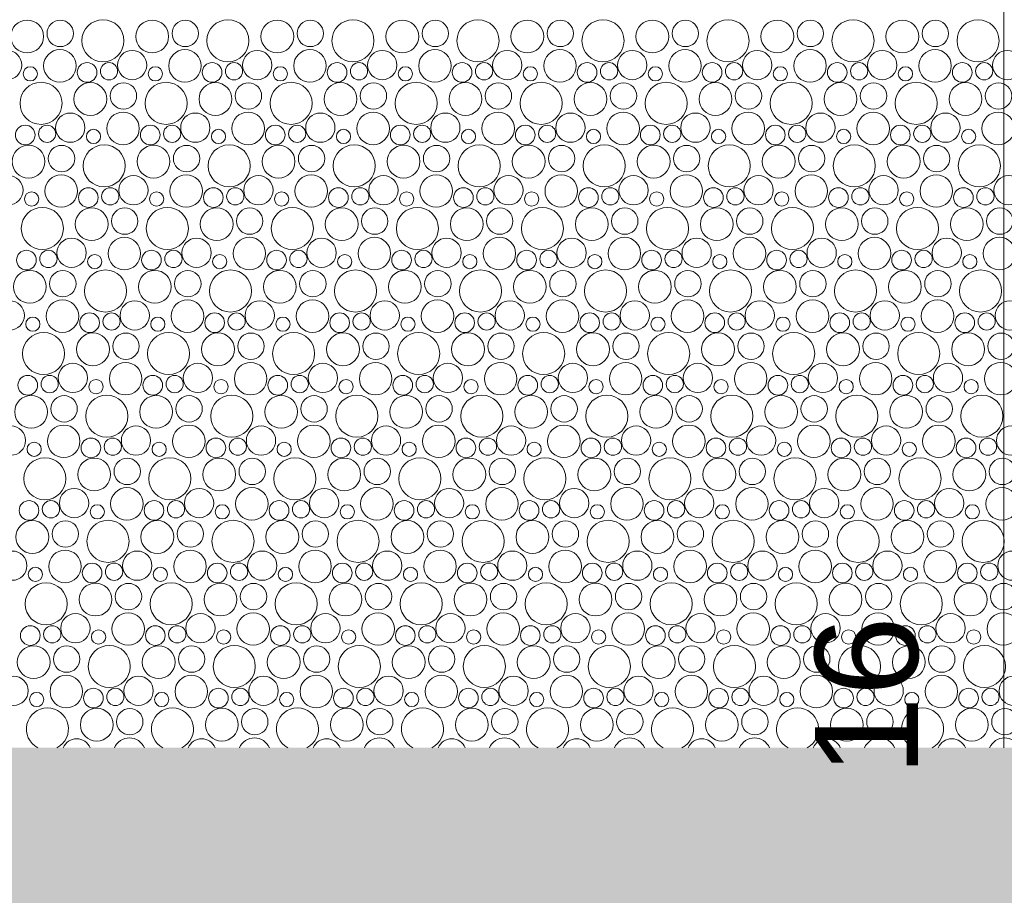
# Model space of a CAD drawing. Header units: metres. Extents: x -167 to 338, y -186 to 508.
# Tile 172 of 256: x 86.8 to 89.67, y 19.35 to 21.9. Entities that reach past the tile are written whole.
import ezdxf
from ezdxf.enums import TextEntityAlignment as Align

# ---------------------------------------------------------------- set-up
doc = ezdxf.new("R2010")
doc.units = ezdxf.units.M
doc.header["$MEASUREMENT"] = 0
doc.linetypes.add('Öffnungslinie Tür Fenster', pattern=[0.23, 0.15, -0.08])
doc.layers.add('60 Gelände 2D Übersicht', color=7, linetype='Continuous')
doc.layers.add('60 Stellplätze', color=7, linetype='Continuous')
doc.styles.add('ERSTELLTER_STIL_2', font='arial.ttf')

# ---------------------------------------------------------------- blocks, each defined once
blk = doc.blocks.new('*X46', base_point=(27236.1321, 33357.279))
at = {"layer": '60 Gelände 2D Übersicht', "color": 9, "linetype": 'Continuous', "lineweight": 18}
for centre, radius in [((86.826, 21.8485), 0.0477), ((86.9221, 21.8573), 0.0384), ((87.0462, 21.8361), 0.0612), ((87.1897, 21.8485), 0.0477), ((87.2858, 21.8573), 0.0384), ((87.4099, 21.8361), 0.0612), ((87.5535, 21.8485), 0.0477), ((87.6495, 21.8573), 0.0384), ((87.7736, 21.8361), 0.0612), ((87.9172, 21.8485), 0.0477), ((88.0132, 21.8573), 0.0384), ((88.1373, 21.8361), 0.0612), ((88.2809, 21.8485), 0.0477), ((88.3769, 21.8573), 0.0384), ((88.501, 21.8361), 0.0612), ((88.6446, 21.8485), 0.0477), ((88.7406, 21.8573), 0.0384), ((88.8647, 21.8361), 0.0612), ((89.0083, 21.8485), 0.0477), ((89.1043, 21.8573), 0.0384), ((89.2284, 21.8361), 0.0612), ((89.372, 21.8485), 0.0477), ((89.468, 21.8573), 0.0384), ((89.5921, 21.8361), 0.0612), ((86.7676, 21.7652), 0.0426), ((86.9211, 21.763), 0.0473), ((87.1313, 21.7652), 0.0426), ((87.2848, 21.763), 0.0473), ((87.495, 21.7652), 0.0426), ((87.6485, 21.763), 0.0473), ((87.8587, 21.7652), 0.0426), ((88.0122, 21.763), 0.0473), ((88.2224, 21.7652), 0.0426), ((88.3759, 21.763), 0.0473), ((88.5861, 21.7652), 0.0426), ((88.7396, 21.763), 0.0473), ((88.9498, 21.7652), 0.0426), ((89.1033, 21.763), 0.0473), ((89.3135, 21.7652), 0.0426), ((89.467, 21.763), 0.0473), ((89.6772, 21.7652), 0.0426), ((87.0001, 21.7439), 0.0286), ((87.0639, 21.7474), 0.0251), ((87.3638, 21.7439), 0.0286), ((87.4276, 21.7474), 0.0251), ((87.7275, 21.7439), 0.0286), ((87.7913, 21.7474), 0.0251), ((88.0912, 21.7439), 0.0286), ((88.155, 21.7474), 0.0251), ((88.4549, 21.7439), 0.0286), ((88.5187, 21.7474), 0.0251), ((88.8186, 21.7439), 0.0286), ((88.8824, 21.7474), 0.0251), ((89.1823, 21.7439), 0.0286), ((89.2462, 21.7474), 0.0251), ((89.546, 21.7439), 0.0286), ((89.6099, 21.7474), 0.0251), ((86.8349, 21.7397), 0.0207), ((87.1987, 21.7397), 0.0207), ((87.5624, 21.7397), 0.0207), ((87.9261, 21.7397), 0.0207), ((88.2898, 21.7397), 0.0207), ((88.6535, 21.7397), 0.0207), ((89.0172, 21.7397), 0.0207), ((89.3809, 21.7397), 0.0207), ((86.8662, 21.6541), 0.0612), ((87.0097, 21.6665), 0.0477), ((87.1058, 21.6754), 0.0384), ((87.2299, 21.6541), 0.0612), ((87.3735, 21.6665), 0.0477), ((87.4695, 21.6754), 0.0384), ((87.5936, 21.6541), 0.0612), ((87.7372, 21.6665), 0.0477), ((87.8332, 21.6754), 0.0384), ((87.9573, 21.6541), 0.0612), ((88.1009, 21.6665), 0.0477), ((88.1969, 21.6754), 0.0384), ((88.321, 21.6541), 0.0612), ((88.4646, 21.6665), 0.0477), ((88.5606, 21.6754), 0.0384), ((88.6847, 21.6541), 0.0612), ((88.8283, 21.6665), 0.0477), ((88.9243, 21.6754), 0.0384), ((89.0484, 21.6541), 0.0612), ((89.192, 21.6665), 0.0477), ((89.288, 21.6754), 0.0384), ((89.4121, 21.6541), 0.0612), ((89.5557, 21.6665), 0.0477), ((89.6517, 21.6754), 0.0384), ((87.1048, 21.581), 0.0473), ((87.4685, 21.581), 0.0473), ((87.8322, 21.581), 0.0473), ((88.1959, 21.581), 0.0473), ((88.5596, 21.581), 0.0473), ((88.9233, 21.581), 0.0473), ((89.287, 21.581), 0.0473), ((89.6507, 21.581), 0.0473), ((86.9513, 21.5832), 0.0426), ((87.315, 21.5832), 0.0426), ((87.6787, 21.5832), 0.0426), ((88.0424, 21.5832), 0.0426), ((88.4061, 21.5832), 0.0426), ((88.7698, 21.5832), 0.0426), ((89.1335, 21.5832), 0.0426), ((89.4972, 21.5832), 0.0426), ((86.8201, 21.5619), 0.0286), ((86.8839, 21.5654), 0.0251), ((87.0187, 21.5577), 0.0207), ((87.1838, 21.5619), 0.0286), ((87.2476, 21.5654), 0.0251), ((87.3824, 21.5577), 0.0207), ((87.5475, 21.5619), 0.0286), ((87.6113, 21.5654), 0.0251), ((87.7461, 21.5577), 0.0207), ((87.9112, 21.5619), 0.0286), ((87.975, 21.5654), 0.0251), ((88.1098, 21.5577), 0.0207), ((88.2749, 21.5619), 0.0286), ((88.3387, 21.5654), 0.0251), ((88.4735, 21.5577), 0.0207), ((88.6386, 21.5619), 0.0286), ((88.7024, 21.5654), 0.0251), ((88.8372, 21.5577), 0.0207), ((89.0023, 21.5619), 0.0286), ((89.0662, 21.5654), 0.0251), ((89.2009, 21.5577), 0.0207), ((89.366, 21.5619), 0.0286), ((89.4299, 21.5654), 0.0251), ((89.5646, 21.5577), 0.0207), ((86.8297, 21.4845), 0.0477), ((86.9258, 21.4934), 0.0384), ((87.0499, 21.4721), 0.0612), ((87.1935, 21.4845), 0.0477), ((87.2895, 21.4934), 0.0384), ((87.4136, 21.4721), 0.0612), ((87.5572, 21.4845), 0.0477), ((87.6532, 21.4934), 0.0384), ((87.7773, 21.4721), 0.0612), ((87.9209, 21.4845), 0.0477), ((88.0169, 21.4934), 0.0384), ((88.141, 21.4721), 0.0612), ((88.2846, 21.4845), 0.0477), ((88.3806, 21.4934), 0.0384), ((88.5047, 21.4721), 0.0612), ((88.6483, 21.4845), 0.0477), ((88.7443, 21.4934), 0.0384), ((88.8684, 21.4721), 0.0612), ((89.012, 21.4845), 0.0477), ((89.108, 21.4934), 0.0384), ((89.2321, 21.4721), 0.0612), ((89.3757, 21.4845), 0.0477), ((89.4717, 21.4934), 0.0384), ((89.5958, 21.4721), 0.0612), ((86.7713, 21.4012), 0.0426), ((86.9248, 21.399), 0.0473), ((87.135, 21.4012), 0.0426), ((87.2885, 21.399), 0.0473), ((87.4987, 21.4012), 0.0426), ((87.6522, 21.399), 0.0473), ((87.8624, 21.4012), 0.0426), ((88.0159, 21.399), 0.0473), ((88.2261, 21.4012), 0.0426), ((88.3796, 21.399), 0.0473), ((88.5898, 21.4012), 0.0426), ((88.7433, 21.399), 0.0473), ((88.9535, 21.4012), 0.0426), ((89.107, 21.399), 0.0473), ((89.3172, 21.4012), 0.0426), ((89.4707, 21.399), 0.0473), ((89.6809, 21.4012), 0.0426), ((87.0038, 21.3799), 0.0286), ((87.0676, 21.3834), 0.0251), ((87.3675, 21.3799), 0.0286), ((87.4313, 21.3834), 0.0251), ((87.7312, 21.3799), 0.0286), ((87.795, 21.3834), 0.0251), ((88.0949, 21.3799), 0.0286), ((88.1587, 21.3834), 0.0251), ((88.4586, 21.3799), 0.0286), ((88.5224, 21.3834), 0.0251), ((88.8223, 21.3799), 0.0286), ((88.8862, 21.3834), 0.0251), ((89.186, 21.3799), 0.0286), ((89.2499, 21.3834), 0.0251), ((89.5497, 21.3799), 0.0286), ((89.6136, 21.3834), 0.0251), ((86.8387, 21.3757), 0.0207), ((87.2024, 21.3757), 0.0207), ((87.5661, 21.3757), 0.0207), ((87.9298, 21.3757), 0.0207), ((88.2935, 21.3757), 0.0207), ((88.6572, 21.3757), 0.0207), ((89.0209, 21.3757), 0.0207), ((89.3846, 21.3757), 0.0207), ((86.8699, 21.2901), 0.0612), ((87.0135, 21.3025), 0.0477), ((87.1095, 21.3114), 0.0384), ((87.2336, 21.2901), 0.0612), ((87.3772, 21.3025), 0.0477), ((87.4732, 21.3114), 0.0384), ((87.5973, 21.2901), 0.0612), ((87.7409, 21.3025), 0.0477), ((87.8369, 21.3114), 0.0384), ((87.961, 21.2901), 0.0612), ((88.1046, 21.3025), 0.0477), ((88.2006, 21.3114), 0.0384), ((88.3247, 21.2901), 0.0612), ((88.4683, 21.3025), 0.0477), ((88.5643, 21.3114), 0.0384), ((88.6884, 21.2901), 0.0612), ((88.832, 21.3025), 0.0477), ((88.928, 21.3114), 0.0384), ((89.0521, 21.2901), 0.0612), ((89.1957, 21.3025), 0.0477), ((89.2917, 21.3114), 0.0384), ((89.4158, 21.2901), 0.0612), ((89.5594, 21.3025), 0.0477), ((89.6554, 21.3114), 0.0384), ((86.955, 21.2192), 0.0426), ((87.1085, 21.217), 0.0473), ((87.3187, 21.2192), 0.0426), ((87.4722, 21.217), 0.0473), ((87.6824, 21.2192), 0.0426), ((87.8359, 21.217), 0.0473), ((88.0461, 21.2192), 0.0426), ((88.1996, 21.217), 0.0473), ((88.4098, 21.2192), 0.0426), ((88.5633, 21.217), 0.0473), ((88.7735, 21.2192), 0.0426), ((88.927, 21.217), 0.0473), ((89.1372, 21.2192), 0.0426), ((89.2907, 21.217), 0.0473), ((89.5009, 21.2192), 0.0426), ((89.6544, 21.217), 0.0473), ((86.8238, 21.1979), 0.0286), ((86.8876, 21.2014), 0.0251), ((87.1875, 21.1979), 0.0286), ((87.2513, 21.2014), 0.0251), ((87.5512, 21.1979), 0.0286), ((87.615, 21.2014), 0.0251), ((87.9149, 21.1979), 0.0286), ((87.9787, 21.2014), 0.0251), ((88.2786, 21.1979), 0.0286), ((88.3424, 21.2014), 0.0251), ((88.6423, 21.1979), 0.0286), ((88.7062, 21.2014), 0.0251), ((89.006, 21.1979), 0.0286), ((89.0699, 21.2014), 0.0251), ((89.3697, 21.1979), 0.0286), ((89.4336, 21.2014), 0.0251), ((87.0224, 21.1937), 0.0207), ((87.3861, 21.1937), 0.0207), ((87.7498, 21.1937), 0.0207), ((88.1135, 21.1937), 0.0207), ((88.4772, 21.1937), 0.0207), ((88.8409, 21.1937), 0.0207), ((89.2046, 21.1937), 0.0207), ((89.5683, 21.1937), 0.0207), ((86.8335, 21.1205), 0.0477), ((87.0536, 21.1081), 0.0612), ((87.1972, 21.1205), 0.0477), ((87.4173, 21.1081), 0.0612), ((87.5609, 21.1205), 0.0477), ((87.781, 21.1081), 0.0612), ((87.9246, 21.1205), 0.0477), ((88.1447, 21.1081), 0.0612), ((88.2883, 21.1205), 0.0477), ((88.5084, 21.1081), 0.0612), ((88.652, 21.1205), 0.0477), ((88.8721, 21.1081), 0.0612), ((89.0157, 21.1205), 0.0477), ((89.2358, 21.1081), 0.0612), ((89.3794, 21.1205), 0.0477), ((89.5995, 21.1081), 0.0612), ((86.9295, 21.1294), 0.0384), ((87.2932, 21.1294), 0.0384), ((87.6569, 21.1294), 0.0384), ((88.0206, 21.1294), 0.0384), ((88.3843, 21.1294), 0.0384), ((88.748, 21.1294), 0.0384), ((89.1117, 21.1294), 0.0384), ((89.4754, 21.1294), 0.0384), ((86.9285, 21.035), 0.0473), ((87.2922, 21.035), 0.0473), ((87.6559, 21.035), 0.0473), ((88.0196, 21.035), 0.0473), ((88.3833, 21.035), 0.0473), ((88.747, 21.035), 0.0473), ((89.1107, 21.035), 0.0473), ((89.4744, 21.035), 0.0473), ((86.775, 21.0372), 0.0426), ((87.1387, 21.0372), 0.0426), ((87.5024, 21.0372), 0.0426), ((87.8661, 21.0372), 0.0426), ((88.2298, 21.0372), 0.0426), ((88.5935, 21.0372), 0.0426), ((88.9572, 21.0372), 0.0426), ((89.3209, 21.0372), 0.0426), ((89.6847, 21.0372), 0.0426), ((86.8424, 21.0117), 0.0207), ((87.0075, 21.0159), 0.0286), ((87.0713, 21.0194), 0.0251), ((87.2061, 21.0117), 0.0207), ((87.3712, 21.0159), 0.0286), ((87.435, 21.0194), 0.0251), ((87.5698, 21.0117), 0.0207), ((87.7349, 21.0159), 0.0286), ((87.7987, 21.0194), 0.0251), ((87.9335, 21.0117), 0.0207), ((88.0986, 21.0159), 0.0286), ((88.1624, 21.0194), 0.0251), ((88.2972, 21.0117), 0.0207), ((88.4623, 21.0159), 0.0286), ((88.5262, 21.0194), 0.0251), ((88.6609, 21.0117), 0.0207), ((88.826, 21.0159), 0.0286), ((88.8899, 21.0194), 0.0251), ((89.0246, 21.0117), 0.0207), ((89.1897, 21.0159), 0.0286), ((89.2536, 21.0194), 0.0251), ((89.3883, 21.0117), 0.0207), ((89.5535, 21.0159), 0.0286), ((89.6173, 21.0194), 0.0251), ((86.8736, 20.9261), 0.0612), ((87.0172, 20.9385), 0.0477), ((87.1132, 20.9474), 0.0384), ((87.2373, 20.9261), 0.0612), ((87.3809, 20.9385), 0.0477), ((87.4769, 20.9474), 0.0384), ((87.601, 20.9261), 0.0612), ((87.7446, 20.9385), 0.0477), ((87.8406, 20.9474), 0.0384), ((87.9647, 20.9261), 0.0612), ((88.1083, 20.9385), 0.0477), ((88.2043, 20.9474), 0.0384), ((88.3284, 20.9261), 0.0612), ((88.472, 20.9385), 0.0477), ((88.568, 20.9474), 0.0384), ((88.6921, 20.9261), 0.0612), ((88.8357, 20.9385), 0.0477), ((88.9317, 20.9474), 0.0384), ((89.0558, 20.9261), 0.0612), ((89.1994, 20.9385), 0.0477), ((89.2954, 20.9474), 0.0384), ((89.4195, 20.9261), 0.0612), ((89.5631, 20.9385), 0.0477), ((89.6591, 20.9474), 0.0384), ((86.9587, 20.8552), 0.0426), ((87.1122, 20.853), 0.0473), ((87.3224, 20.8552), 0.0426), ((87.4759, 20.853), 0.0473), ((87.6861, 20.8552), 0.0426), ((87.8396, 20.853), 0.0473), ((88.0498, 20.8552), 0.0426), ((88.2033, 20.853), 0.0473), ((88.4135, 20.8552), 0.0426), ((88.567, 20.853), 0.0473), ((88.7772, 20.8552), 0.0426), ((88.9307, 20.853), 0.0473), ((89.1409, 20.8552), 0.0426), ((89.2944, 20.853), 0.0473), ((89.5047, 20.8552), 0.0426), ((89.6581, 20.853), 0.0473), ((86.8275, 20.8339), 0.0286), ((86.8913, 20.8374), 0.0251), ((87.1912, 20.8339), 0.0286), ((87.255, 20.8374), 0.0251), ((87.5549, 20.8339), 0.0286), ((87.6187, 20.8374), 0.0251), ((87.9186, 20.8339), 0.0286), ((87.9824, 20.8374), 0.0251), ((88.2823, 20.8339), 0.0286), ((88.3462, 20.8374), 0.0251), ((88.646, 20.8339), 0.0286), ((88.7099, 20.8374), 0.0251), ((89.0097, 20.8339), 0.0286), ((89.0736, 20.8374), 0.0251), ((89.3735, 20.8339), 0.0286), ((89.4373, 20.8374), 0.0251), ((87.0261, 20.8298), 0.0207), ((87.3898, 20.8298), 0.0207), ((87.7535, 20.8298), 0.0207), ((88.1172, 20.8298), 0.0207), ((88.4809, 20.8298), 0.0207), ((88.8446, 20.8298), 0.0207), ((89.2083, 20.8298), 0.0207), ((89.572, 20.8298), 0.0207), ((86.8372, 20.7566), 0.0477), ((86.9332, 20.7654), 0.0384), ((87.0573, 20.7441), 0.0612), ((87.2009, 20.7566), 0.0477), ((87.2969, 20.7654), 0.0384), ((87.421, 20.7441), 0.0612), ((87.5646, 20.7566), 0.0477), ((87.6606, 20.7654), 0.0384), ((87.7847, 20.7441), 0.0612), ((87.9283, 20.7566), 0.0477), ((88.0243, 20.7654), 0.0384), ((88.1484, 20.7441), 0.0612), ((88.292, 20.7566), 0.0477), ((88.388, 20.7654), 0.0384), ((88.5121, 20.7441), 0.0612), ((88.6557, 20.7566), 0.0477), ((88.7517, 20.7654), 0.0384), ((88.8758, 20.7441), 0.0612), ((89.0194, 20.7566), 0.0477), ((89.1154, 20.7654), 0.0384), ((89.2395, 20.7441), 0.0612), ((89.3831, 20.7566), 0.0477), ((89.4791, 20.7654), 0.0384), ((89.6033, 20.7441), 0.0612), ((86.7787, 20.6732), 0.0426), ((86.9322, 20.671), 0.0473), ((87.1424, 20.6732), 0.0426), ((87.2959, 20.671), 0.0473), ((87.5061, 20.6732), 0.0426), ((87.6596, 20.671), 0.0473), ((87.8698, 20.6732), 0.0426), ((88.0233, 20.671), 0.0473), ((88.2335, 20.6732), 0.0426), ((88.387, 20.671), 0.0473), ((88.5972, 20.6732), 0.0426), ((88.7507, 20.671), 0.0473), ((88.9609, 20.6732), 0.0426), ((89.1144, 20.671), 0.0473), ((89.3247, 20.6732), 0.0426), ((89.4781, 20.671), 0.0473), ((89.6884, 20.6732), 0.0426), ((86.8461, 20.6478), 0.0207), ((87.0112, 20.6519), 0.0286), ((87.075, 20.6554), 0.0251), ((87.2098, 20.6478), 0.0207), ((87.3749, 20.6519), 0.0286), ((87.4387, 20.6554), 0.0251), ((87.5735, 20.6478), 0.0207), ((87.7386, 20.6519), 0.0286), ((87.8024, 20.6554), 0.0251), ((87.9372, 20.6478), 0.0207), ((88.1023, 20.6519), 0.0286), ((88.1662, 20.6554), 0.0251), ((88.3009, 20.6478), 0.0207), ((88.466, 20.6519), 0.0286), ((88.5299, 20.6554), 0.0251), ((88.6646, 20.6478), 0.0207), ((88.8297, 20.6519), 0.0286), ((88.8936, 20.6554), 0.0251), ((89.0283, 20.6478), 0.0207), ((89.1935, 20.6519), 0.0286), ((89.2573, 20.6554), 0.0251), ((89.392, 20.6478), 0.0207), ((89.5572, 20.6519), 0.0286), ((89.621, 20.6554), 0.0251), ((86.8773, 20.5621), 0.0612), ((87.0209, 20.5746), 0.0477), ((87.1169, 20.5834), 0.0384), ((87.241, 20.5621), 0.0612), ((87.3846, 20.5746), 0.0477), ((87.4806, 20.5834), 0.0384), ((87.6047, 20.5621), 0.0612), ((87.7483, 20.5746), 0.0477), ((87.8443, 20.5834), 0.0384), ((87.9684, 20.5621), 0.0612), ((88.112, 20.5746), 0.0477), ((88.208, 20.5834), 0.0384), ((88.3321, 20.5621), 0.0612), ((88.4757, 20.5746), 0.0477), ((88.5717, 20.5834), 0.0384), ((88.6958, 20.5621), 0.0612), ((88.8394, 20.5746), 0.0477), ((88.9354, 20.5834), 0.0384), ((89.0595, 20.5621), 0.0612), ((89.2031, 20.5746), 0.0477), ((89.2991, 20.5834), 0.0384), ((89.4233, 20.5621), 0.0612), ((89.5668, 20.5746), 0.0477), ((89.6629, 20.5834), 0.0384), ((86.9624, 20.4912), 0.0426), ((87.1159, 20.489), 0.0473), ((87.3261, 20.4912), 0.0426), ((87.4796, 20.489), 0.0473), ((87.6898, 20.4912), 0.0426), ((87.8433, 20.489), 0.0473), ((88.0535, 20.4912), 0.0426), ((88.207, 20.489), 0.0473), ((88.4172, 20.4912), 0.0426), ((88.5707, 20.489), 0.0473), ((88.7809, 20.4912), 0.0426), ((88.9344, 20.489), 0.0473), ((89.1447, 20.4912), 0.0426), ((89.2981, 20.489), 0.0473), ((89.5084, 20.4912), 0.0426), ((89.6618, 20.489), 0.0473), ((86.8312, 20.4699), 0.0286), ((86.895, 20.4734), 0.0251), ((87.0298, 20.4658), 0.0207), ((87.1949, 20.4699), 0.0286), ((87.2587, 20.4734), 0.0251), ((87.3935, 20.4658), 0.0207), ((87.5586, 20.4699), 0.0286), ((87.6224, 20.4734), 0.0251), ((87.7572, 20.4658), 0.0207), ((87.9223, 20.4699), 0.0286), ((87.9862, 20.4734), 0.0251), ((88.1209, 20.4658), 0.0207), ((88.286, 20.4699), 0.0286), ((88.3499, 20.4734), 0.0251), ((88.4846, 20.4658), 0.0207), ((88.6497, 20.4699), 0.0286), ((88.7136, 20.4734), 0.0251), ((88.8483, 20.4658), 0.0207), ((89.0135, 20.4699), 0.0286), ((89.0773, 20.4734), 0.0251), ((89.212, 20.4658), 0.0207), ((89.3772, 20.4699), 0.0286), ((89.441, 20.4734), 0.0251), ((89.5757, 20.4658), 0.0207), ((86.8409, 20.3926), 0.0477), ((86.9369, 20.4014), 0.0384), ((87.061, 20.3801), 0.0612), ((87.2046, 20.3926), 0.0477), ((87.3006, 20.4014), 0.0384), ((87.4247, 20.3801), 0.0612), ((87.5683, 20.3926), 0.0477), ((87.6643, 20.4014), 0.0384), ((87.7884, 20.3801), 0.0612), ((87.932, 20.3926), 0.0477), ((88.028, 20.4014), 0.0384), ((88.1521, 20.3801), 0.0612), ((88.2957, 20.3926), 0.0477), ((88.3917, 20.4014), 0.0384), ((88.5158, 20.3801), 0.0612), ((88.6594, 20.3926), 0.0477), ((88.7554, 20.4014), 0.0384), ((88.8795, 20.3801), 0.0612), ((89.0231, 20.3926), 0.0477), ((89.1191, 20.4014), 0.0384), ((89.2433, 20.3801), 0.0612), ((89.3868, 20.3926), 0.0477), ((89.4829, 20.4014), 0.0384), ((89.607, 20.3801), 0.0612), ((86.7824, 20.3092), 0.0426), ((86.9359, 20.307), 0.0473), ((87.1461, 20.3092), 0.0426), ((87.2996, 20.307), 0.0473), ((87.5098, 20.3092), 0.0426), ((87.6633, 20.307), 0.0473), ((87.8735, 20.3092), 0.0426), ((88.027, 20.307), 0.0473), ((88.2372, 20.3092), 0.0426), ((88.3907, 20.307), 0.0473), ((88.6009, 20.3092), 0.0426), ((88.7544, 20.307), 0.0473), ((88.9647, 20.3092), 0.0426), ((89.1181, 20.307), 0.0473), ((89.3284, 20.3092), 0.0426), ((89.4818, 20.307), 0.0473), ((89.6921, 20.3092), 0.0426), ((87.0149, 20.2879), 0.0286), ((87.0787, 20.2915), 0.0251), ((87.3786, 20.2879), 0.0286), ((87.4424, 20.2915), 0.0251), ((87.7423, 20.2879), 0.0286), ((87.8062, 20.2915), 0.0251), ((88.106, 20.2879), 0.0286), ((88.1699, 20.2915), 0.0251), ((88.4697, 20.2879), 0.0286), ((88.5336, 20.2915), 0.0251), ((88.8335, 20.2879), 0.0286), ((88.8973, 20.2915), 0.0251), ((89.1972, 20.2879), 0.0286), ((89.261, 20.2915), 0.0251), ((89.5609, 20.2879), 0.0286), ((89.6247, 20.2915), 0.0251), ((86.8498, 20.2838), 0.0207), ((87.2135, 20.2838), 0.0207), ((87.5772, 20.2838), 0.0207), ((87.9409, 20.2838), 0.0207), ((88.3046, 20.2838), 0.0207), ((88.6683, 20.2838), 0.0207), ((89.032, 20.2838), 0.0207), ((89.3957, 20.2838), 0.0207), ((86.881, 20.1981), 0.0612), ((87.0246, 20.2106), 0.0477), ((87.1206, 20.2194), 0.0384), ((87.2447, 20.1981), 0.0612), ((87.3883, 20.2106), 0.0477), ((87.4843, 20.2194), 0.0384), ((87.6084, 20.1981), 0.0612), ((87.752, 20.2106), 0.0477), ((87.848, 20.2194), 0.0384), ((87.9721, 20.1981), 0.0612), ((88.1157, 20.2106), 0.0477), ((88.2117, 20.2194), 0.0384), ((88.3358, 20.1981), 0.0612), ((88.4794, 20.2106), 0.0477), ((88.5754, 20.2194), 0.0384), ((88.6995, 20.1981), 0.0612), ((88.8431, 20.2106), 0.0477), ((88.9391, 20.2194), 0.0384), ((89.0633, 20.1981), 0.0612), ((89.2068, 20.2106), 0.0477), ((89.3029, 20.2194), 0.0384), ((89.427, 20.1981), 0.0612), ((89.5705, 20.2106), 0.0477), ((89.6666, 20.2194), 0.0384), ((86.9661, 20.1272), 0.0426), ((87.1196, 20.125), 0.0473), ((87.3298, 20.1272), 0.0426), ((87.4833, 20.125), 0.0473), ((87.6935, 20.1272), 0.0426), ((87.847, 20.125), 0.0473), ((88.0572, 20.1272), 0.0426), ((88.2107, 20.125), 0.0473), ((88.4209, 20.1272), 0.0426), ((88.5744, 20.125), 0.0473), ((88.7847, 20.1272), 0.0426), ((88.9381, 20.125), 0.0473), ((89.1484, 20.1272), 0.0426), ((89.3018, 20.125), 0.0473), ((89.5121, 20.1272), 0.0426), ((89.6655, 20.125), 0.0473), ((86.8349, 20.1059), 0.0286), ((86.8987, 20.1095), 0.0251), ((87.0335, 20.1018), 0.0207), ((87.1986, 20.1059), 0.0286), ((87.2624, 20.1095), 0.0251), ((87.3972, 20.1018), 0.0207), ((87.5623, 20.1059), 0.0286), ((87.6262, 20.1095), 0.0251), ((87.7609, 20.1018), 0.0207), ((87.926, 20.1059), 0.0286), ((87.9899, 20.1095), 0.0251), ((88.1246, 20.1018), 0.0207), ((88.2897, 20.1059), 0.0286), ((88.3536, 20.1095), 0.0251), ((88.4883, 20.1018), 0.0207), ((88.6535, 20.1059), 0.0286), ((88.7173, 20.1095), 0.0251), ((88.852, 20.1018), 0.0207), ((89.0172, 20.1059), 0.0286), ((89.081, 20.1095), 0.0251), ((89.2157, 20.1018), 0.0207), ((89.3809, 20.1059), 0.0286), ((89.4447, 20.1095), 0.0251), ((89.5794, 20.1018), 0.0207), ((86.8446, 20.0286), 0.0477), ((86.9406, 20.0374), 0.0384), ((87.0647, 20.0161), 0.0612), ((87.2083, 20.0286), 0.0477), ((87.3043, 20.0374), 0.0384), ((87.4284, 20.0161), 0.0612), ((87.572, 20.0286), 0.0477), ((87.668, 20.0374), 0.0384), ((87.7921, 20.0161), 0.0612), ((87.9357, 20.0286), 0.0477), ((88.0317, 20.0374), 0.0384), ((88.1558, 20.0161), 0.0612), ((88.2994, 20.0286), 0.0477), ((88.3954, 20.0374), 0.0384), ((88.5195, 20.0161), 0.0612), ((88.6631, 20.0286), 0.0477), ((88.7591, 20.0374), 0.0384), ((88.8833, 20.0161), 0.0612), ((89.0268, 20.0286), 0.0477), ((89.1229, 20.0374), 0.0384), ((89.247, 20.0161), 0.0612), ((89.3905, 20.0286), 0.0477), ((89.4866, 20.0374), 0.0384), ((89.6107, 20.0161), 0.0612), ((86.7861, 19.9452), 0.0426), ((86.9396, 19.943), 0.0473), ((87.1498, 19.9452), 0.0426), ((87.3033, 19.943), 0.0473), ((87.5135, 19.9452), 0.0426), ((87.667, 19.943), 0.0473), ((87.8772, 19.9452), 0.0426), ((88.0307, 19.943), 0.0473), ((88.2409, 19.9452), 0.0426), ((88.3944, 19.943), 0.0473), ((88.6047, 19.9452), 0.0426), ((88.7581, 19.943), 0.0473), ((88.9684, 19.9452), 0.0426), ((89.1218, 19.943), 0.0473), ((89.3321, 19.9452), 0.0426), ((89.4855, 19.943), 0.0473), ((89.6958, 19.9452), 0.0426), ((86.8535, 19.9198), 0.0207), ((87.0186, 19.9239), 0.0286), ((87.0824, 19.9275), 0.0251), ((87.2172, 19.9198), 0.0207), ((87.3823, 19.9239), 0.0286), ((87.4462, 19.9275), 0.0251), ((87.5809, 19.9198), 0.0207), ((87.746, 19.9239), 0.0286), ((87.8099, 19.9275), 0.0251), ((87.9446, 19.9198), 0.0207), ((88.1097, 19.9239), 0.0286), ((88.1736, 19.9275), 0.0251), ((88.3083, 19.9198), 0.0207), ((88.4735, 19.9239), 0.0286), ((88.5373, 19.9275), 0.0251), ((88.672, 19.9198), 0.0207), ((88.8372, 19.9239), 0.0286), ((88.901, 19.9275), 0.0251), ((89.0357, 19.9198), 0.0207), ((89.2009, 19.9239), 0.0286), ((89.2647, 19.9275), 0.0251), ((89.3994, 19.9198), 0.0207), ((89.5646, 19.9239), 0.0286), ((89.6284, 19.9275), 0.0251), ((87.0283, 19.8466), 0.0477), ((87.1243, 19.8554), 0.0384), ((87.392, 19.8466), 0.0477), ((87.488, 19.8554), 0.0384), ((87.7557, 19.8466), 0.0477), ((87.8517, 19.8554), 0.0384), ((88.1194, 19.8466), 0.0477), ((88.2154, 19.8554), 0.0384), ((88.4831, 19.8466), 0.0477), ((88.5791, 19.8554), 0.0384), ((88.8468, 19.8466), 0.0477), ((88.9429, 19.8554), 0.0384), ((89.2105, 19.8466), 0.0477), ((89.3066, 19.8554), 0.0384), ((89.5742, 19.8466), 0.0477), ((89.6703, 19.8554), 0.0384)]:
    blk.add_circle(centre, radius, dxfattribs=at)
for centre, radius, start, end in [((86.8847, 19.8341), 0.0612, 296.726, 243.274), ((87.2484, 19.8341), 0.0612, 296.726, 243.274), ((87.6121, 19.8341), 0.0612, 296.726, 243.274), ((87.9758, 19.8341), 0.0612, 296.726, 243.274), ((88.3395, 19.8341), 0.0612, 296.726, 243.274), ((88.7033, 19.8341), 0.0612, 296.726, 243.274), ((89.067, 19.8341), 0.0612, 296.726, 243.274), ((89.4307, 19.8341), 0.0612, 296.726, 243.274), ((86.9698, 19.7632), 0.0426, 22.4449, 157.5551), ((87.1233, 19.761), 0.0473, 22.906, 157.094), ((87.3335, 19.7632), 0.0426, 22.4449, 157.5551), ((87.487, 19.761), 0.0473, 22.906, 157.094), ((87.6972, 19.7632), 0.0426, 22.4449, 157.5551), ((87.8507, 19.761), 0.0473, 22.906, 157.094), ((88.0609, 19.7632), 0.0426, 22.4449, 157.5551), ((88.2144, 19.761), 0.0473, 22.906, 157.094), ((88.4247, 19.7632), 0.0426, 22.4449, 157.5551), ((88.5781, 19.761), 0.0473, 22.906, 157.094), ((88.7884, 19.7632), 0.0426, 22.4449, 157.5551), ((88.9418, 19.761), 0.0473, 22.906, 157.094), ((89.1521, 19.7632), 0.0426, 22.4449, 157.5551), ((89.3055, 19.761), 0.0473, 22.906, 157.094), ((89.5158, 19.7632), 0.0426, 22.4449, 157.5551), ((89.6693, 19.761), 0.0473, 22.906, 157.094)]:
    blk.add_arc(centre, radius, start, end, dxfattribs=at)
blk = doc.blocks.new('Parkplätze 27')
at = {"layer": '60 Stellplätze', "color": 7, "linetype": 'Continuous', "lineweight": 13, "style": 'ERSTELLTER_STIL_2'}
for tag, p in [('num_start_0', (0.4, 0.4171)), ('num_start_1', (3.15, 0.4171)), ('num_start_2', (5.9, 0.4146)), ('num_start_3', (8.65, 0.4171)), ('num_start_4', (11.4, 0.4146)), ('num_start_5', (14.15, 0.4146))]:
    blk.add_attdef(tag, text='', height=0.3, dxfattribs=at).set_placement(p, align=Align.MIDDLE_CENTER)

msp = doc.modelspace()

# ---------------------------------------------------------------- hatches: boundary and pattern name
at = {"layer": '60 Gelände 2D Übersicht', "linetype": 'Continuous', "lineweight": 18, "true_color": 0x6d7e00}
msp.add_hatch(color=66, dxfattribs=at).paths.add_polyline_path([(84.1676, 19.7794), (95.1658, 19.7794), (95.1658, 14.3351), (84.1676, 14.0509)])

# ---------------------------------------------------------------- linework, layer by layer
at = {"layer": '60 Stellplätze', "color": 7, "linetype": 'Continuous', "lineweight": 13}
msp.add_line((89.6668, 19.7794), (89.6668, 36.0147), dxfattribs=at)

# ---------------------------------------------------------------- block references
at = {"layer": '60 Gelände 2D Übersicht', "color": 9, "linetype": 'Öffnungslinie Tür Fenster', "lineweight": 18}
msp.add_blockref('*X46', (27236.1321, 33357.279), dxfattribs=at)
at = {"layer": '60 Stellplätze', "color": 7, "linetype": 'Continuous', "lineweight": 13}
ref = msp.add_blockref('Parkplätze 27', (89.6673, 19.5147), dxfattribs=dict(at, rotation=89.9945255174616))
ref.add_attrib('num_start', '16', dxfattribs={"color": 7, "linetype": 'Continuous', "lineweight": 13, "height": 0.3, "rotation": 89.9945, "style": 'ERSTELLTER_STIL_2'}).set_placement((89.2674, 19.9294), align=Align.MIDDLE_CENTER)

doc.saveas('drawing.dxf')
